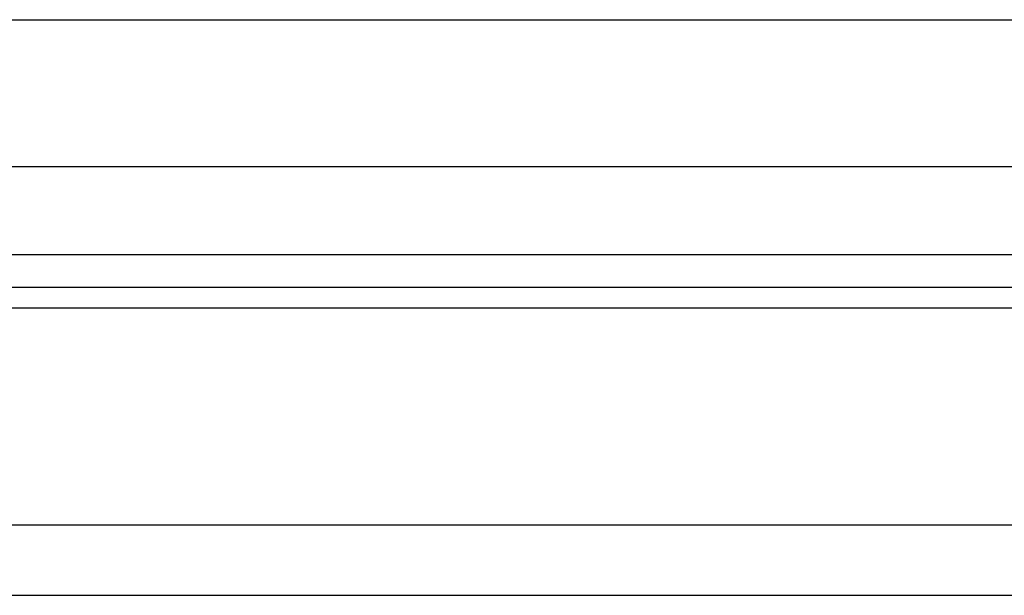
# Model space of a CAD drawing. Header units: millimetres. Extents: x 218 to 545, y 20 to 122.
# Tile 4 of 51: x 442 to 459, y 39 to 49. Entities that reach past the tile are written whole.
import ezdxf

# ---------------------------------------------------------------- set-up
doc = ezdxf.new("R2010")
doc.units = ezdxf.units.MM
doc.header["$LTSCALE"] = 0.1
doc.layers.add('OUT', color=3, linetype='CONTINUOUS')

msp = doc.modelspace()

# ---------------------------------------------------------------- linework, layer by layer
at = {"layer": 'OUT', "color": 0}
for p, q in [((436.912, 48.794), (475.588, 48.794)), ((436.912, 46.294), (475.588, 46.294)), ((412.25, 44.794), (500.25, 44.794)), ((383.824, 44.24), (532.25, 44.24)), ((383.769, 43.887), (532.25, 43.887)), ((382.647, 40.194), (532.25, 40.194)), ((346.25, 38.994), (532.25, 38.994))]:
    msp.add_line(p, q, dxfattribs=at)

doc.saveas('drawing.dxf')
